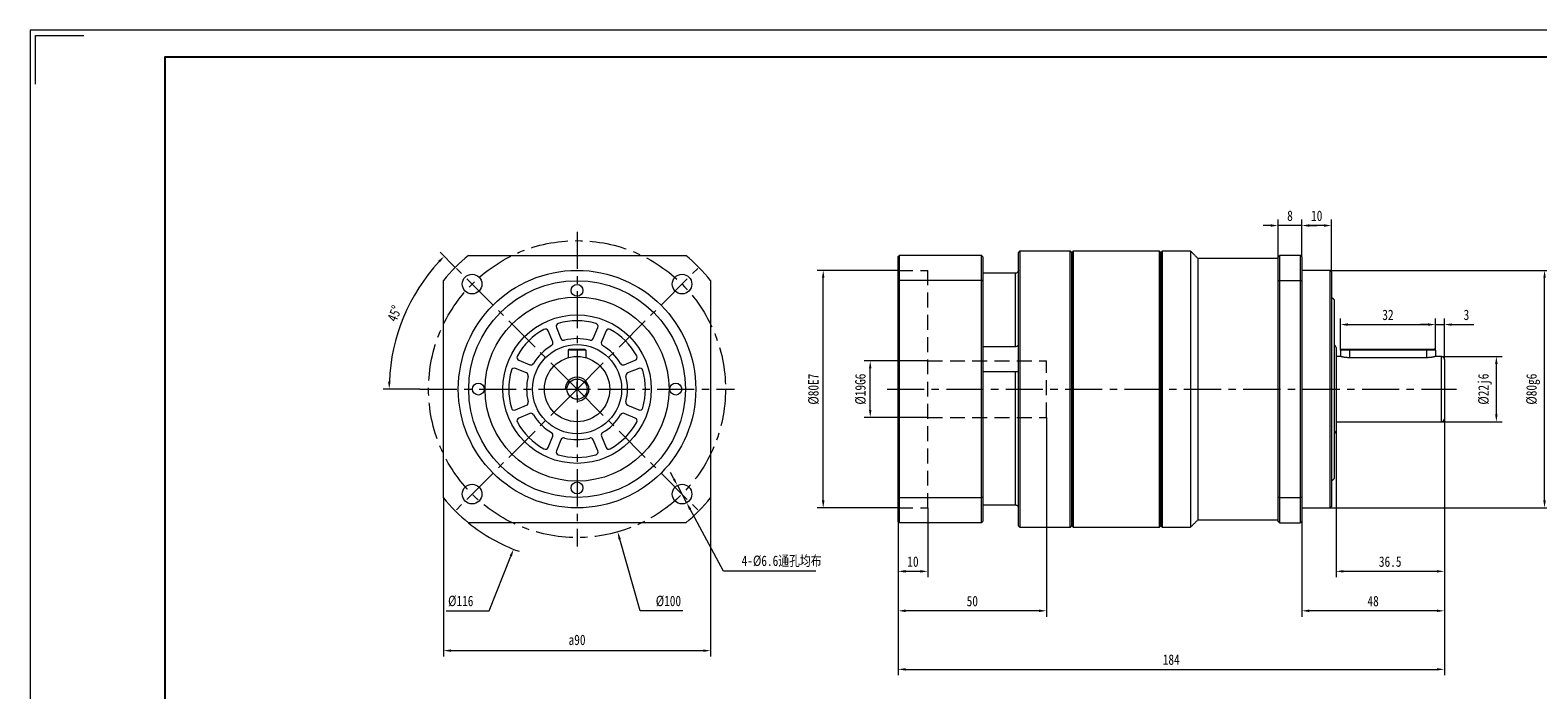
# Model space of a CAD drawing. Header units: millimetres. Extents: x 39 to 801, y 11 to 550.
# Tile 3 of 4: x 39 to 547, y 327 to 550. Entities that reach past the tile are written whole.
import ezdxf

# ---------------------------------------------------------------- set-up
doc = ezdxf.new("R2010")
doc.units = ezdxf.units.MM
doc.header["$LTSCALE"] = 10
doc.linetypes.add('CENTER', pattern=[2, 1.25, -0.25, 0.25, -0.25])
doc.linetypes.add('DASHED', pattern=[0.75, 0.5, -0.25])
doc.layers.get('0').update_dxf_attribs({"lineweight": 18})
for name, color, linetype, lineweight in [('3中心线层', 1, 'CENTER', 18), ('4虚线层', 6, 'DASHED', 18), ('图框_外框线', 7, 'Continuous', 18)]:
    doc.layers.add(name, color=color, linetype=linetype, lineweight=lineweight)
doc.styles.add('TH_GBDIM', font='txt', dxfattribs={"width": 0.8})
doc.dimstyles.new('TH_GBDIM', dxfattribs={"dimtxt": 3.5, "dimasz": 2.5, "dimexe": 2, "dimexo": 0, "dimgap": 1.5, "dimtad": 1, "dimdec": 1, "dimdsep": 46, "dimtxsty": 'TH_GBDIM', "dimcen": 2.5, "dimdle": 5, "dimclrd": 4, "dimclre": 4, "dimclrt": 3, "dimadec": 0, "dimazin": 0, "dimtfac": 0.714286, "dimtdec": 1, "dimtmove": 0, "dimatfit": 3, "dimfxl": 0, "dimtolj": 1, "dimarcsym": 0})

# ---------------------------------------------------------------- blocks, each defined once
blk = doc.blocks.new('*X4')
for points in [[(176.24, 471.88), (176.84, 471.3), (178.27, 473.39)], [(160.2, 431.13), (159.37, 431.15), (159.74, 428.64)]]:
    blk.add_hatch(color=4).paths.add_polyline_path(points, flags=0)
at = {"color": 4}
for p, q in [((182.01, 469.65), (176.86, 474.8)), ((170.02, 428.64), (157.74, 428.64))]:
    blk.add_line(p, q, dxfattribs=at)
blk.add_arc((223.02, 428.64), 63.28, 137.2636, 177.7364, dxfattribs=at)
at = {"color": 3, "insert": (161.55, 454.1), "char_height": 3.5, "width": 10.8025, "attachment_point": 5, "rotation": 67.5, "style": 'TH_GBDIM'}
blk.add_mtext('45%%D', dxfattribs=at)
blk = doc.blocks.new('*X5')
for points in [[(256, 398.59), (255.27, 398.2), (256.81, 396.19)], [(261.49, 388.37), (260.75, 387.98), (259.94, 390.38)]]:
    blk.add_hatch(color=4).paths.add_polyline_path(points, flags=0)
at = {"color": 4}
for p, q in [((255.63, 398.4), (254.45, 400.6)), ((256.81, 396.19), (259.94, 390.38)), ((272.34, 367.29), (261.12, 388.18)), ((303.45, 367.29), (272.34, 367.29))]:
    blk.add_line(p, q, dxfattribs=at)
at = {"color": 3, "insert": (291.91, 370.65), "char_height": 3.5, "width": 55.0667, "attachment_point": 5, "style": 'TH_GBDIM'}
blk.add_mtext('4-%%C6.6通孔均布', dxfattribs=at)
blk = doc.blocks.new('*X6')
blk.add_hatch(color=4).paths.add_polyline_path([(237.78, 378.26), (236.98, 378.03), (236.7, 380.55)], flags=0)
at = {"color": 4}
for p, q in [((220.52, 428.64), (225.52, 428.64)), ((223.02, 426.14), (223.02, 431.14)), ((244.25, 353.99), (237.38, 378.14)), ((258.66, 353.99), (244.25, 353.99))]:
    blk.add_line(p, q, dxfattribs=at)
at = {"color": 3, "insert": (253.8, 357.24), "char_height": 3.5, "width": 15.3689, "attachment_point": 5, "style": 'TH_GBDIM'}
blk.add_mtext('%%C100', dxfattribs=at)
blk = doc.blocks.new('*X7')
blk.add_hatch(color=4).paths.add_polyline_path([(200.32, 372.56), (201.09, 372.26), (201.63, 374.73)], flags=0)
at = {"color": 4}
for p, q in [((220.52, 428.64), (225.52, 428.64)), ((223.02, 426.14), (223.02, 431.14)), ((193.39, 353.99), (200.7, 372.41)), ((178.98, 353.99), (193.39, 353.99))]:
    blk.add_line(p, q, dxfattribs=at)
blk.add_arc((223.02, 428.64), 58, 230.8833, 250.3292, dxfattribs=at)
at = {"color": 3, "insert": (183.84, 357.24), "char_height": 3.5, "width": 15.3378, "attachment_point": 5, "style": 'TH_GBDIM'}
blk.add_mtext('%%C116', dxfattribs=at)
blk = doc.blocks.new('*X8')
for points in [[(180.52, 340.99), (180.52, 340.16), (178.02, 340.57)], [(265.52, 340.99), (265.52, 340.16), (268.02, 340.57)]]:
    blk.add_hatch(color=4).paths.add_polyline_path(points, flags=0)
at = {"color": 4}
for p, q in [((178.02, 392.05), (178.02, 338.57)), ((268.02, 392.05), (268.02, 338.57)), ((180.52, 340.57), (265.52, 340.57))]:
    blk.add_line(p, q, dxfattribs=at)
at = {"color": 3, "insert": (223.02, 344.18), "char_height": 3.5, "width": 11.2, "attachment_point": 5, "style": 'TH_GBDIM'}
blk.add_mtext('a90', dxfattribs=at)
blk = doc.blocks.new('*X19')
for points in [[(333.66, 334.69), (333.66, 333.86), (331.16, 334.28)], [(512.66, 334.69), (512.66, 333.86), (515.16, 334.28)]]:
    blk.add_hatch(color=4).paths.add_polyline_path(points, flags=0)
at = {"color": 4}
for p, q in [((515.16, 418.64), (515.16, 332.28)), ((331.16, 384.04), (331.16, 332.28)), ((333.66, 334.28), (512.66, 334.28))]:
    blk.add_line(p, q, dxfattribs=at)
at = {"color": 3, "insert": (423.16, 337.53), "char_height": 3.5, "width": 10.7644, "attachment_point": 5, "style": 'TH_GBDIM'}
blk.add_mtext('184', dxfattribs=at)
blk = doc.blocks.new('*X20')
for points in [[(532.26, 437.14), (533.09, 437.14), (532.67, 439.64)], [(532.26, 420.14), (533.09, 420.14), (532.67, 417.64)]]:
    blk.add_hatch(color=4).paths.add_polyline_path(points, flags=0)
at = {"color": 4}
for p, q in [((514.16, 439.64), (534.67, 439.64)), ((532.67, 420.14), (532.67, 437.14)), ((514.16, 417.64), (534.67, 417.64))]:
    blk.add_line(p, q, dxfattribs=at)
at = {"color": 3, "insert": (528.84, 428.64), "char_height": 3.5, "width": 19.32, "attachment_point": 5, "rotation": 90, "style": 'TH_GBDIM'}
blk.add_mtext('%%C22j6', dxfattribs=at)
blk = doc.blocks.new('*X21')
for points in [[(548.48, 466.14), (549.32, 466.14), (548.9, 468.64)], [(548.48, 391.14), (549.32, 391.14), (548.9, 388.64)]]:
    blk.add_hatch(color=4).paths.add_polyline_path(points, flags=0)
at = {"color": 4}
for p, q in [((476.66, 468.64), (550.9, 468.64)), ((548.9, 391.14), (548.9, 466.14)), ((476.66, 388.64), (550.9, 388.64))]:
    blk.add_line(p, q, dxfattribs=at)
at = {"color": 3, "insert": (545.07, 428.64), "char_height": 3.5, "width": 19.32, "attachment_point": 5, "rotation": 90, "style": 'TH_GBDIM'}
blk.add_mtext('%%C80g6', dxfattribs=at)
blk = doc.blocks.new('*X22')
for points in [[(482.66, 450.79), (482.66, 449.96), (480.16, 450.38)], [(509.66, 450.79), (509.66, 449.96), (512.16, 450.38)]]:
    blk.add_hatch(color=4).paths.add_polyline_path(points, flags=0)
at = {"color": 4}
for p, q in [((480.16, 441.74), (480.16, 452.38)), ((512.16, 441.74), (512.16, 452.38)), ((482.66, 450.38), (509.66, 450.38))]:
    blk.add_line(p, q, dxfattribs=at)
at = {"color": 3, "insert": (496.16, 453.63), "char_height": 3.5, "width": 7, "attachment_point": 5, "style": 'TH_GBDIM'}
blk.add_mtext('32', dxfattribs=at)
blk = doc.blocks.new('*X23')
for points in [[(509.66, 450.79), (509.66, 449.96), (512.16, 450.38)], [(517.66, 450.79), (517.66, 449.96), (515.16, 450.38)]]:
    blk.add_hatch(color=4).paths.add_polyline_path(points, flags=0)
at = {"color": 4}
for p, q in [((512.16, 441.74), (512.16, 452.38)), ((515.16, 438.64), (515.16, 452.38)), ((509.66, 450.38), (507.16, 450.38)), ((512.16, 450.38), (515.16, 450.38)), ((517.66, 450.38), (525.03, 450.38))]:
    blk.add_line(p, q, dxfattribs=at)
at = {"color": 3, "insert": (522.59, 453.63), "char_height": 3.5, "width": 3.0178, "attachment_point": 5, "style": 'TH_GBDIM'}
blk.add_mtext('3', dxfattribs=at)
blk = doc.blocks.new('*X24')
for points in [[(469.66, 484.15), (469.66, 483.32), (467.16, 483.74)], [(474.66, 484.15), (474.66, 483.32), (477.16, 483.74)]]:
    blk.add_hatch(color=4).paths.add_polyline_path(points, flags=0)
at = {"color": 4}
for p, q in [((467.16, 473.14), (467.16, 485.74)), ((474.66, 483.74), (469.66, 483.74)), ((477.16, 468.14), (477.16, 485.74))]:
    blk.add_line(p, q, dxfattribs=at)
at = {"color": 3, "insert": (472.16, 486.99), "char_height": 3.5, "width": 6.6578, "attachment_point": 5, "style": 'TH_GBDIM'}
blk.add_mtext('10', dxfattribs=at)
blk = doc.blocks.new('*X25')
for points in [[(456.66, 484.15), (456.66, 483.32), (459.16, 483.74)], [(469.66, 484.15), (469.66, 483.32), (467.16, 483.74)]]:
    blk.add_hatch(color=4).paths.add_polyline_path(points, flags=0)
at = {"color": 4}
for p, q in [((456.66, 483.74), (454.16, 483.74)), ((459.16, 473.14), (459.16, 485.74)), ((467.16, 483.74), (459.16, 483.74)), ((467.16, 473.14), (467.16, 485.74)), ((469.66, 483.74), (472.16, 483.74))]:
    blk.add_line(p, q, dxfattribs=at)
at = {"color": 3, "insert": (463.16, 486.99), "char_height": 3.5, "width": 3.1733, "attachment_point": 5, "style": 'TH_GBDIM'}
blk.add_mtext('8', dxfattribs=at)
blk = doc.blocks.new('*X26')
for points in [[(469.66, 354.4), (469.66, 353.57), (467.16, 353.99)], [(512.66, 354.4), (512.66, 353.57), (515.16, 353.99)]]:
    blk.add_hatch(color=4).paths.add_polyline_path(points, flags=0)
at = {"color": 4}
for p, q in [((515.16, 418.64), (515.16, 351.99)), ((467.16, 384.14), (467.16, 351.99)), ((512.66, 353.99), (469.66, 353.99))]:
    blk.add_line(p, q, dxfattribs=at)
at = {"color": 3, "insert": (491.16, 357.24), "char_height": 3.5, "width": 7.2178, "attachment_point": 5, "style": 'TH_GBDIM'}
blk.add_mtext('48', dxfattribs=at)
blk = doc.blocks.new('*X27')
for points in [[(481.16, 367.7), (481.16, 366.86), (478.66, 367.28)], [(512.66, 367.7), (512.66, 366.86), (515.16, 367.28)]]:
    blk.add_hatch(color=4).paths.add_polyline_path(points, flags=0)
at = {"color": 4}
for p, q in [((515.16, 418.64), (515.16, 365.28)), ((478.66, 414.64), (478.66, 365.28)), ((512.66, 367.28), (481.16, 367.28))]:
    blk.add_line(p, q, dxfattribs=at)
at = {"color": 3, "insert": (496.91, 370.53), "char_height": 3.5, "width": 14.9644, "attachment_point": 5, "style": 'TH_GBDIM'}
blk.add_mtext('36.5', dxfattribs=at)
blk = doc.blocks.new('*X28')
for points in [[(305.52, 466.14), (306.36, 466.14), (305.94, 468.64)], [(305.52, 391.14), (306.36, 391.14), (305.94, 388.64)]]:
    blk.add_hatch(color=4).paths.add_polyline_path(points, flags=0)
at = {"color": 4}
for p, q in [((331.16, 468.64), (303.94, 468.64)), ((305.94, 391.14), (305.94, 466.14)), ((331.16, 388.64), (303.94, 388.64))]:
    blk.add_line(p, q, dxfattribs=at)
at = {"color": 3, "insert": (302.69, 428.64), "char_height": 3.5, "width": 19.2889, "attachment_point": 5, "rotation": 90, "style": 'TH_GBDIM'}
blk.add_mtext('%%C80E7', dxfattribs=at)
blk = doc.blocks.new('*X29')
for points in [[(321.35, 435.64), (322.19, 435.64), (321.77, 438.14)], [(321.35, 421.64), (322.19, 421.64), (321.77, 419.14)]]:
    blk.add_hatch(color=4).paths.add_polyline_path(points, flags=0)
at = {"color": 4}
for p, q in [((341.16, 438.14), (319.77, 438.14)), ((321.77, 421.64), (321.77, 435.64)), ((341.16, 419.14), (319.77, 419.14))]:
    blk.add_line(p, q, dxfattribs=at)
at = {"color": 3, "insert": (318.52, 428.64), "char_height": 3.5, "width": 19.32, "attachment_point": 5, "rotation": 90, "style": 'TH_GBDIM'}
blk.add_mtext('%%C19G6', dxfattribs=at)
blk = doc.blocks.new('*X30')
for points in [[(333.66, 367.7), (333.66, 366.86), (331.16, 367.28)], [(338.66, 367.7), (338.66, 366.86), (341.16, 367.28)]]:
    blk.add_hatch(color=4).paths.add_polyline_path(points, flags=0)
at = {"color": 4}
for p, q in [((341.16, 388.64), (341.16, 365.28)), ((331.16, 384.04), (331.16, 365.28)), ((338.66, 367.28), (333.66, 367.28))]:
    blk.add_line(p, q, dxfattribs=at)
at = {"color": 3, "insert": (336.16, 370.53), "char_height": 3.5, "width": 6.6578, "attachment_point": 5, "style": 'TH_GBDIM'}
blk.add_mtext('10', dxfattribs=at)
blk = doc.blocks.new('*X31')
for points in [[(333.66, 354.4), (333.66, 353.57), (331.16, 353.99)], [(378.66, 354.4), (378.66, 353.57), (381.16, 353.99)]]:
    blk.add_hatch(color=4).paths.add_polyline_path(points, flags=0)
at = {"color": 4}
for p, q in [((381.16, 419.14), (381.16, 351.99)), ((331.16, 384.04), (331.16, 351.99)), ((378.66, 353.99), (333.66, 353.99))]:
    blk.add_line(p, q, dxfattribs=at)
at = {"color": 3, "insert": (356.16, 357.24), "char_height": 3.5, "width": 7.0933, "attachment_point": 5, "style": 'TH_GBDIM'}
blk.add_mtext('50', dxfattribs=at)

msp = doc.modelspace()

# ---------------------------------------------------------------- linework, layer by layer
at = {"color": 7, "linetype": 'Continuous', "lineweight": 15}
for p, q in [((186.43, 473.64), (259.61, 473.64)), ((331.16, 465.09), (331.16, 473.24)), ((331.56, 473.64), (331.56, 465.23)), ((359.26, 473.64), (331.56, 473.64)), ((359.26, 465.23), (359.26, 473.64)), ((359.66, 473.24), (359.66, 465.09)), ((371.66, 382.64), (371.66, 474.64)), ((372.16, 475.14), (372.16, 382.14)), ((389.16, 428.64), (389.16, 475.14)), ((389.66, 382.64), (389.66, 474.64)), ((389.66, 474.64), (389.66, 428.64)), ((390.16, 475.14), (390.16, 382.14)), ((419.16, 428.64), (419.16, 475.14)), ((419.66, 474.64), (419.66, 428.64)), ((419.66, 382.64), (419.66, 474.64)), ((420.16, 475.14), (420.16, 382.14)), ((429.66, 475.14), (429.66, 382.14)), ((432.16, 472.64), (432.16, 384.64)), ((459.16, 465.05), (459.16, 473.14)), ((459.66, 473.64), (459.66, 465.23)), ((466.66, 473.64), (459.66, 473.64)), ((466.66, 465.23), (466.66, 473.64)), ((467.16, 473.14), (467.16, 465.05)), ((370.66, 467.64), (359.66, 467.64)), ((370.66, 443), (370.66, 467.64)), ((476.66, 428.64), (476.66, 468.64)), ((477.16, 468.14), (477.16, 428.64)), ((178.02, 392.05), (178.02, 465.23)), ((268.02, 465.23), (268.02, 392.05)), ((331.16, 392.19), (331.16, 465.09)), ((331.56, 465.23), (331.56, 392.05)), ((359.26, 465.23), (331.56, 465.23)), ((359.26, 392.05), (359.26, 465.23)), ((359.66, 465.09), (359.66, 392.19)), ((459.16, 392.22), (459.16, 465.05)), ((459.66, 465.23), (459.66, 392.05)), ((459.66, 465.23), (466.66, 465.23)), ((466.66, 392.05), (466.66, 465.23)), ((467.16, 465.05), (467.16, 392.22)), ((478.16, 428.64), (478.16, 458.64)), ((214.81, 444.54), (213.27, 448.26)), ((216.04, 449.41), (217.59, 445.69)), ((228.46, 445.69), (230, 449.41)), ((232.77, 448.26), (231.23, 444.54)), ((220.42, 442.14), (220.02, 441.74)), ((220.42, 442.14), (225.62, 442.14)), ((225.62, 442.14), (226.02, 441.74)), ((359.66, 443), (370.66, 443)), ((478.66, 442.64), (478.66, 428.64)), ((480.56, 442.14), (483.16, 442.14)), ((483.16, 441.74), (483.16, 442.14)), ((483.16, 442.14), (509.16, 442.14)), ((509.16, 442.14), (511.76, 442.14)), ((509.16, 442.14), (509.16, 441.74)), ((203.4, 438.39), (207.13, 436.85)), ((226.02, 441.74), (220.02, 441.74)), ((220.02, 441.74), (220.02, 439.23)), ((226.02, 441.74), (226.02, 439.23)), ((238.92, 436.85), (242.64, 438.39)), ((480.16, 441.74), (480.16, 439.64)), ((483.16, 441.74), (480.16, 441.74)), ((509.16, 441.74), (483.16, 441.74)), ((483.16, 441.74), (483.16, 439.22)), ((509.16, 439.22), (483.16, 439.22)), ((512.16, 441.74), (509.16, 441.74)), ((509.16, 441.74), (509.16, 439.22)), ((512.16, 441.74), (512.16, 439.64)), ((514.16, 428.64), (514.16, 439.64)), ((515.16, 438.64), (515.16, 428.64)), ((205.98, 434.08), (202.25, 435.62)), ((243.79, 435.62), (240.06, 434.08)), ((370.66, 434.47), (359.66, 434.47)), ((370.66, 389.64), (370.66, 434.47)), ((389.16, 382.14), (389.16, 428.64)), ((389.66, 428.64), (389.66, 382.64)), ((419.16, 382.14), (419.16, 428.64)), ((419.66, 428.64), (419.66, 382.64)), ((476.66, 388.64), (476.66, 428.64)), ((477.16, 428.64), (477.16, 389.14)), ((478.16, 398.64), (478.16, 428.64)), ((478.66, 428.64), (478.66, 414.64)), ((514.16, 417.64), (514.16, 428.64)), ((515.16, 428.64), (515.16, 418.64)), ((202.25, 421.66), (205.98, 423.21)), ((240.06, 423.21), (243.79, 421.66)), ((207.13, 420.44), (203.4, 418.89)), ((242.64, 418.89), (238.92, 420.44)), ((213.27, 409.02), (214.81, 412.75)), ((217.59, 411.6), (216.04, 407.87)), ((230, 407.87), (228.46, 411.6)), ((231.23, 412.75), (232.77, 409.02)), ((331.16, 384.04), (331.16, 392.19)), ((331.56, 392.05), (331.56, 383.64)), ((359.26, 392.05), (331.56, 392.05)), ((359.26, 383.64), (359.26, 392.05)), ((359.66, 392.19), (359.66, 384.04)), ((459.16, 384.14), (459.16, 392.22)), ((459.66, 392.05), (459.66, 383.64)), ((466.66, 392.05), (459.66, 392.05)), ((466.66, 383.64), (466.66, 392.05)), ((467.16, 392.22), (467.16, 384.14)), ((359.66, 389.64), (370.66, 389.64)), ((259.61, 383.64), (186.43, 383.64)), ((359.26, 383.64), (331.56, 383.64)), ((459.66, 383.64), (466.66, 383.64))]:
    msp.add_line(p, q, dxfattribs=at)
for p, q in [((220.42, 442.14), (220.02, 441.74)), ((220.42, 442.14), (225.62, 442.14)), ((225.62, 442.14), (226.02, 441.74)), ((220.02, 441.74), (220.02, 439.23)), ((220.02, 441.74), (220.02, 439.23)), ((226.02, 441.74), (226.02, 439.23))]:
    msp.add_line(p, q)
for centre, radius in [((223.02, 428.64), 40), ((187.67, 464), 3.3), ((258.38, 464), 3.3), ((223.02, 428.64), 36.5), ((223.02, 461.89), 2), ((223.02, 428.64), 31), ((223.02, 428.64), 25), ((223.02, 428.64), 15), ((189.77, 428.64), 2), ((256.27, 428.64), 2), ((187.67, 393.29), 3.3), ((223.02, 395.39), 2), ((258.38, 393.29), 3.3)]:
    msp.add_circle(centre, radius, dxfattribs=at)
for radius in [11, 3.4]:
    msp.add_circle((223.02, 428.64), radius)
for centre, radius, start, end in [((223.02, 428.64), 58, 129.1167, 140.8833), ((223.02, 428.64), 58, 39.1167, 50.8833), ((223.02, 428.64), 23, 119.025, 150.975), ((212.35, 447.88), 1, 22.5, 119.025), ((216.97, 449.79), 1, 105.975, 202.5), ((223.02, 428.64), 23, 74.025, 105.975), ((229.08, 449.79), 1, 337.5, 74.025), ((233.7, 447.88), 1, 60.975, 157.5), ((223.02, 428.64), 23, 29.025, 60.975), ((223.02, 428.64), 17, 120.4836, 149.5164), ((213.89, 444.15), 1, 300.4836, 22.5), ((218.51, 446.07), 1, 202.5, 284.5164), ((223.02, 428.64), 17, 75.4836, 104.5164), ((227.53, 446.07), 1, 255.4836, 337.5), ((232.15, 444.15), 1, 157.5, 239.5164), ((223.02, 428.64), 17, 30.4836, 59.5164), ((477.66, 442.64), 1, 0, 60), ((203.78, 439.32), 1, 150.975, 247.5), ((207.51, 437.77), 1, 247.5, 329.5164), ((238.53, 437.77), 1, 210.4836, 292.5), ((242.26, 439.32), 1, 292.5, 29.025), ((514.16, 438.64), 1, 0, 90), ((223.02, 428.64), 23, 164.025, 195.975), ((201.87, 434.7), 1, 67.5, 164.025), ((205.6, 433.15), 1, 345.4836, 67.5), ((223.02, 428.64), 17, 165.4836, 194.5164), ((240.45, 433.15), 1, 112.5, 194.5164), ((223.02, 428.64), 17, 345.4836, 14.5164), ((244.17, 434.7), 1, 15.975, 112.5), ((223.02, 428.64), 23, 344.025, 15.975), ((201.87, 422.59), 1, 195.975, 292.5), ((205.6, 424.13), 1, 292.5, 14.5164), ((240.45, 424.13), 1, 165.4836, 247.5), ((244.17, 422.59), 1, 247.5, 344.025), ((203.78, 417.97), 1, 112.5, 209.025), ((223.02, 428.64), 23, 209.025, 240.975), ((207.51, 419.51), 1, 30.4836, 112.5), ((223.02, 428.64), 17, 210.4836, 239.5164), ((223.02, 428.64), 17, 300.4836, 329.5164), ((223.02, 428.64), 23, 299.025, 330.975), ((238.53, 419.51), 1, 67.5, 149.5164), ((242.26, 417.97), 1, 330.975, 67.5), ((514.16, 418.64), 1, 270, 0), ((213.89, 413.13), 1, 337.5, 59.5164), ((218.51, 411.22), 1, 75.4836, 157.5), ((223.02, 428.64), 17, 255.4836, 284.5164), ((227.53, 411.22), 1, 22.5, 104.5164), ((232.15, 413.13), 1, 120.4836, 202.5), ((477.66, 414.64), 1, 300, 0), ((212.35, 409.41), 1, 240.975, 337.5), ((216.97, 407.49), 1, 157.5, 254.025), ((223.02, 428.64), 23, 254.025, 285.975), ((229.08, 407.49), 1, 285.975, 22.5), ((233.7, 409.41), 1, 202.5, 299.025), ((223.02, 428.64), 58, 219.1167, 230.8833), ((223.02, 428.64), 58, 309.1167, 320.8833)]:
    msp.add_arc(centre, radius, start, end, dxfattribs=at)
at = {"color": 4}
msp.add_arc((223.02, 428.64), 4, 270, 180, dxfattribs=at)
at = {"color": 7, "linetype": 'Continuous', "lineweight": 15}
for points in [[(331.16, 473.24), (331.56, 473.64)], [(359.66, 473.24), (359.26, 473.64)], [(372.16, 475.14), (371.66, 474.64)], [(389.16, 475.14), (372.16, 475.14)], [(389.66, 474.64), (389.16, 475.14)], [(390.16, 475.14), (389.66, 474.64)], [(419.16, 475.14), (390.16, 475.14)], [(419.66, 474.64), (419.16, 475.14)], [(420.16, 475.14), (419.66, 474.64)], [(429.66, 475.14), (420.16, 475.14)], [(432.16, 472.64), (429.66, 475.14)], [(459.16, 472.64), (432.16, 472.64)], [(459.16, 473.14), (459.66, 473.64)], [(467.16, 473.14), (466.66, 473.64)], [(476.66, 468.64), (467.16, 468.64)], [(477.16, 468.14), (476.66, 468.64)], [(331.16, 465.09), (331.56, 465.23)], [(359.66, 465.09), (359.26, 465.23)], [(459.66, 465.23), (459.16, 465.05)], [(467.16, 465.05), (466.66, 465.23)], [(478.16, 458.64), (477.16, 459.64)], [(480.56, 442.14), (480.16, 441.74)], [(512.16, 441.74), (511.76, 442.14)], [(480.16, 439.64), (478.66, 439.64)], [(514.16, 439.64), (512.16, 439.64)], [(478.66, 417.64), (514.16, 417.64)], [(477.16, 397.64), (478.16, 398.64)], [(331.16, 392.19), (331.56, 392.05)], [(359.66, 392.19), (359.26, 392.05)], [(459.66, 392.05), (459.16, 392.22)], [(467.16, 392.22), (466.66, 392.05)], [(467.16, 388.64), (476.66, 388.64)], [(476.66, 388.64), (477.16, 389.14)], [(331.56, 383.64), (331.16, 384.04)], [(359.26, 383.64), (359.66, 384.04)], [(371.66, 382.64), (372.16, 382.14)], [(372.16, 382.14), (389.16, 382.14)], [(389.16, 382.14), (389.66, 382.64)], [(389.66, 382.64), (390.16, 382.14)], [(390.16, 382.14), (419.16, 382.14)], [(419.16, 382.14), (419.66, 382.64)], [(419.66, 382.64), (420.16, 382.14)], [(420.16, 382.14), (429.66, 382.14)], [(429.66, 382.14), (432.16, 384.64)], [(432.16, 384.64), (459.16, 384.64)], [(459.66, 383.64), (459.16, 384.14)], [(467.16, 384.14), (466.66, 383.64)]]:
    msp.add_open_spline(points, degree=1, dxfattribs=at)
for points, knots in [([(371.66, 468.61), (371.66, 468.6), (371.66, 468.47), (371.6, 468.24), (371.43, 467.96), (371.16, 467.75), (370.89, 467.65), (370.72, 467.64), (370.66, 467.64)], [0, 0, 0, 0, 0.050706, 0.376082, 0.704499, 1.040599, 1.37708, 1.551484, 1.551484, 1.551484, 1.551484]), ([(370.66, 443), (370.77, 443.01), (370.99, 443.02), (371.28, 443.12), (371.51, 443.25), (371.64, 443.4), (371.65, 443.48), (371.66, 443.51)], [0, 0, 0, 0, 0.251379, 0.502708, 0.759337, 1.021151, 1.202573, 1.202573, 1.202573, 1.202573]), ([(483.16, 439.22), (483, 439.22), (482.67, 439.23), (482.19, 439.26), (481.73, 439.31), (481.32, 439.38), (480.95, 439.45), (480.64, 439.52), (480.39, 439.58), (480.23, 439.62), (480.16, 439.64), (480.17, 439.64), (480.17, 439.64)], [0, 0, 0, 0, 0.312801, 0.634898, 0.947638, 1.269055, 1.58918, 1.918272, 2.243392, 2.578382, 2.895636, 3.033573, 3.033573, 3.033573, 3.033573]), ([(512.15, 439.64), (512.15, 439.64), (512.15, 439.64), (512.07, 439.61), (511.91, 439.57), (511.67, 439.51), (511.36, 439.45), (510.99, 439.38), (510.56, 439.31), (510.09, 439.26), (509.61, 439.23), (509.3, 439.22), (509.16, 439.22)], [0, 0, 0, 0, 0.188745, 0.49748, 0.815009, 1.12714, 1.44778, 1.769759, 2.100932, 2.424678, 2.758401, 3.029059, 3.029059, 3.029059, 3.029059]), ([(371.54, 434.44), (371.53, 434.44), (371.5, 434.44), (371.42, 434.44), (371.3, 434.45), (371.15, 434.45), (371, 434.46), (370.83, 434.47), (370.72, 434.47), (370.66, 434.47)], [0, 0, 0, 0, 0.0533303, 0.1881937, 0.3268437, 0.4637523, 0.6047528, 0.7416157, 0.8828503, 0.8828503, 0.8828503, 0.8828503]), ([(370.66, 389.64), (370.77, 389.63), (370.99, 389.61), (371.28, 389.45), (371.51, 389.21), (371.64, 388.93), (371.65, 388.74), (371.66, 388.66)], [0, 0, 0, 0, 0.324175, 0.648284, 0.979229, 1.31686, 1.550819, 1.550819, 1.550819, 1.550819])]:
    msp.add_open_spline(points, degree=3, knots=knots, dxfattribs=at)
at = {"layer": '3中心线层'}
for p, q in [((223.02, 481.64), (223.02, 375.64)), ((223.02, 428.64), (182.01, 469.65)), ((223.02, 428.64), (264.03, 469.65)), ((170.02, 428.64), (276.02, 428.64)), ((223.02, 428.64), (182.01, 387.63)), ((223.02, 428.64), (264.03, 387.63)), ((327.43, 428.64), (519.29, 428.64))]:
    msp.add_line(p, q, dxfattribs=at)
msp.add_circle((223.02, 428.64), 50, dxfattribs=at)
at = {"layer": '4虚线层'}
for p, q in [((331.16, 468.64), (341.16, 468.64)), ((341.16, 388.64), (341.16, 468.64)), ((341.16, 438.14), (381.16, 438.14)), ((381.16, 419.14), (381.16, 438.14)), ((341.16, 419.14), (381.16, 419.14)), ((331.16, 388.64), (341.16, 388.64))]:
    msp.add_line(p, q, dxfattribs=at)
at = {"layer": '图框_外框线', "color": 3}
msp.add_lwpolyline([(38.8, 10.75), (800.71, 10.75), (800.71, 549.52), (38.8, 549.52)], close=True, dxfattribs=at)
msp.add_lwpolyline([(40.62, 531.38), (40.62, 547.71), (56.94, 547.71)], dxfattribs=at)
at = {"layer": '图框_外框线', "color": 3, "lineweight": 25}
msp.add_lwpolyline([(84.16, 19.82), (791.64, 19.82), (791.64, 540.45), (84.16, 540.45)], close=True, dxfattribs=at)

# ---------------------------------------------------------------- dimensions: what is measured, and where the dimension line sits
for base, p1, p2, picture, middle in [((459.16, 483.74), (467.16, 473.14), (459.16, 473.14), '*X25', (463.16, 486.99)), ((467.16, 483.74), (477.16, 468.14), (467.16, 473.14), '*X24', (472.16, 486.99)), ((512.16, 450.38), (480.16, 441.74), (512.16, 441.74), '*X22', (496.16, 453.63)), ((515.16, 450.38), (512.16, 441.74), (515.16, 438.64), '*X23', (522.59, 453.63)), ((331.16, 353.99), (381.16, 419.14), (331.16, 384.04), '*X31', (356.16, 357.24)), ((467.16, 353.99), (515.16, 418.64), (467.16, 384.14), '*X26', (491.16, 357.24)), ((478.66, 367.28), (515.16, 418.64), (478.66, 414.64), '*X27', (496.91, 370.53))]:
    dim = msp.add_linear_dim(base=base, p1=p1, p2=p2, dimstyle='TH_GBDIM', override={"dimsah": 1, "dimtzin": 0})
    dim.commit()
    dim.dimension.update_dxf_attribs({"geometry": picture, "text_midpoint": middle})
for p1, p2, picture, middle in [((244.42, 482.55), (201.63, 374.73), '*X7', (193.39, 353.99)), ((209.35, 476.74), (236.7, 380.55), '*X6', (244.25, 353.99))]:
    dim = msp.add_diameter_dim_2p(p1=p1, p2=p2, dimstyle='TH_GBDIM', override={"dimtih": 1, "dimtoh": 1, "dimpost": '%%C<>', "dimsah": 1, "dimtofl": 0, "dimtzin": 0})
    dim.commit()
    dim.dimension.update_dxf_attribs({"geometry": picture, "text_midpoint": middle, "dimtype": 163})
dim = msp.add_angular_dim_2l(base=(164.55, 452.86), line1=((170.02, 428.64), (276.02, 428.64)), line2=((223.02, 428.64), (182.01, 469.65)), dimstyle='TH_GBDIM', override={"dimtad": 1, "dimtih": 0, "dimtoh": 0, "dimsah": 1, "dimtdec": 0, "dimtzin": 0})
dim.commit()
dim.dimension.update_dxf_attribs({"geometry": '*X4', "text_midpoint": (161.55, 454.1)})
for base, p1, p2, text, picture, middle in [((305.94, 468.64), (331.16, 388.64), (331.16, 468.64), '%%C<>E7', '*X28', (302.69, 428.64)), ((321.77, 438.14), (341.16, 419.14), (341.16, 438.14), '%%C<>G6', '*X29', (318.52, 428.64))]:
    dim = msp.add_linear_dim(base=base, p1=p1, p2=p2, angle=90, text=text, dimstyle='TH_GBDIM', override={"dimsah": 1, "dimtzin": 0})
    dim.commit()
    dim.dimension.update_dxf_attribs({"geometry": picture, "text_midpoint": middle})
for base, p1, p2, text, picture, middle in [((548.9, 468.64), (476.66, 388.64), (476.66, 468.64), '%%C<>g6', '*X21', (548.9, 428.64)), ((532.67, 439.64), (514.16, 417.64), (514.16, 439.64), '%%C<>j6', '*X20', (532.67, 428.64))]:
    dim = msp.add_linear_dim(base=base, p1=p1, p2=p2, angle=90, text=text, dimstyle='TH_GBDIM', override={"dimsah": 1, "dimtzin": 0})
    dim.commit()
    dim.dimension.update_dxf_attribs({"geometry": picture, "text_midpoint": middle, "dimtype": 160})
for base, p1, p2, picture, middle in [((515.16, 334.28), (331.16, 384.04), (515.16, 418.64), '*X19', (423.16, 334.28)), ((331.16, 367.28), (341.16, 388.64), (331.16, 384.04), '*X30', (336.16, 367.28))]:
    dim = msp.add_linear_dim(base=base, p1=p1, p2=p2, dimstyle='TH_GBDIM', override={"dimsah": 1, "dimtzin": 0})
    dim.commit()
    dim.dimension.update_dxf_attribs({"geometry": picture, "text_midpoint": middle, "dimtype": 160})
dim = msp.add_diameter_dim_2p(p1=(256.81, 396.19), p2=(259.94, 390.38), text='4-<>通孔均布', dimstyle='TH_GBDIM', override={"dimtoh": 1, "dimpost": '%%C<>', "dimsah": 1, "dimtzin": 0})
dim.commit()
dim.dimension.update_dxf_attribs({"geometry": '*X5', "text_midpoint": (272.34, 367.29), "dimtype": 163})
dim = msp.add_linear_dim(base=(268.02, 340.57), p1=(178.02, 392.05), p2=(268.02, 392.05), text='a<>', dimstyle='TH_GBDIM', override={"dimsah": 1, "dimtzin": 0})
dim.commit()
dim.dimension.update_dxf_attribs({"geometry": '*X8', "text_midpoint": (223.02, 340.57), "dimtype": 160})

doc.saveas('drawing.dxf')
